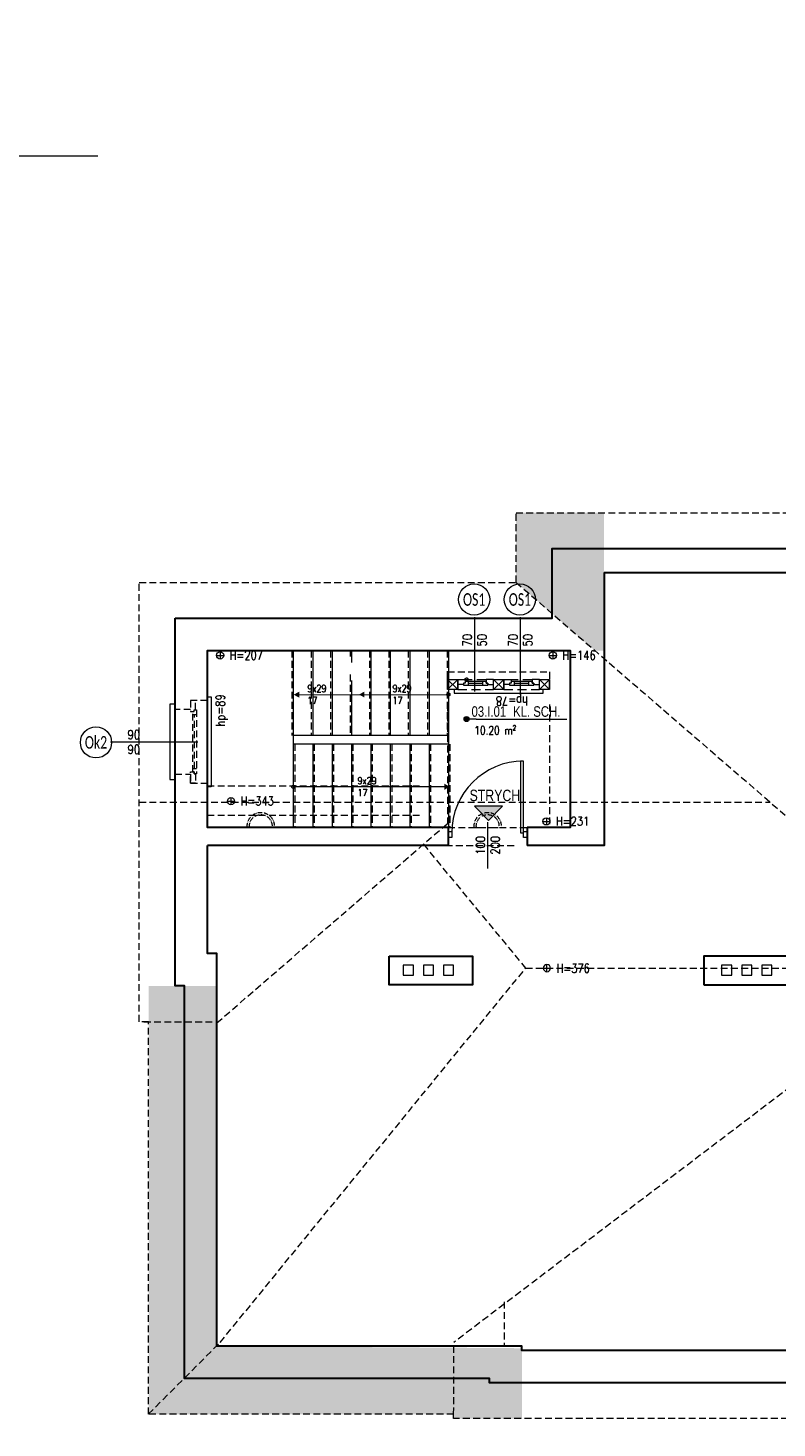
# Model space of a CAD drawing. Header units: millimetres. Extents: x 284606 to 628701, y -213781 to -93475.
# Tile 76 of 102: x 312657 to 313699, y -110158 to -108209. Entities that reach past the tile are written whole.
import ezdxf
from ezdxf.enums import TextEntityAlignment as Align

# ---------------------------------------------------------------- set-up
doc = ezdxf.new("R2010")
doc.units = ezdxf.units.MM
doc.linetypes.add('ACAD_ISO10W100', pattern=[18, 12, -3, 0, -3])
doc.linetypes.add('HIDDEN', pattern=[9.525, 6.35, -3.175])
doc.layers.get('0').update_dxf_attribs({"lineweight": 0})
for name, color, linetype, lineweight in [('!STR_Konstrukcja 0.20', 200, 'Continuous', 20), ('!STR_Konstrukcja 0.30', 64, 'Continuous', 30), ('!STR_Ocieplenie 0.05', 1, 'Continuous', 5), ('!STR_Opisy 0.09', 8, 'Continuous', 9), ('!STR_Przerywana 0.09', 8, 'HIDDEN', 9), ('!STR_Stolarka drzwiowa', 8, 'Continuous', 15), ('!STR_Stolarka okienna', 72, 'Continuous', 15), ('EKO Opisy 0.09', 8, 'Continuous', 9)]:
    doc.layers.add(name, color=color, linetype=linetype, lineweight=lineweight)
for name, color, linetype, lineweight, true_color in [('!STR_Kreskowanie ścian', 7, 'Continuous', 5, 0xa6a6a6), ('!STR_Oświetlenie', 7, 'ACAD_ISO10W100', 5, 0xefb42a), ('!STR_Wentylacja', 7, 'Continuous', 15, 0x3399ff)]:
    doc.layers.add(name, color=color, linetype=linetype, lineweight=lineweight, true_color=true_color)
doc.styles.add('1_50', font='txt', dxfattribs={"width": 0.8})
doc.styles.add('AB_Arial', font='NirmalaS.ttf')
doc.styles.add('EKO 1-10', font='romans.shx', dxfattribs={"width": 0.8, "height": 15})
doc.styles.add('EKO 1-5', font='romans.shx', dxfattribs={"width": 0.8, "height": 10})
doc.styles.add('EKO CM 1-50', font='calibri.ttf', dxfattribs={"width": 0.8, "height": 12.5})

# ---------------------------------------------------------------- blocks, each defined once
blk = doc.blocks.new('wysokosc2')
at = {"ltscale": 2}
for points in [[(-5.1, 0), (5, 0)], [(0, 5.1), (0, -5.1)]]:
    blk.add_lwpolyline(points, dxfattribs=at)
blk.add_circle((0, 0), 5.03, dxfattribs=at)
at = {"ltscale": 2, "style": 'EKO 1-5', "width": 0.8}
blk.add_attdef('WYS', (13.3, -6), '', height=12.5, dxfattribs=at)
blk = doc.blocks.new('NR MIESZ')
h = blk.add_hatch(color=256)
h.dxf.hatch_style = 1
h.paths.add_polyline_path([(-24.5, -24.5), (0, 0), (24.5, -24.5)])
blk.add_lwpolyline([(-24.5, -24.5), (0, 0), (24.5, -24.5), (-24.5, -24.5)])
at = {"ltscale": 1.5, "style": 'AB_Arial', "width": 0.8}
for p in [(-33.2, -50.6), (-33.2, -83)]:
    blk.add_attdef('NR_POM.', p, '', height=20, rotation=0, dxfattribs=at)
blk = doc.blocks.new('*U762')
at = {"layer": '!STR_Opisy 0.09', "linetype": 'Continuous'}
blk.add_line((0, -153.5), (0, -32.2), dxfattribs=at)
at = {"layer": '!STR_Opisy 0.09', "linetype": 'Continuous', "style": 'EKO 1-5', "width": 0.8}
blk.add_attdef('HP=', (21.5, 5.3), '', height=12.5, rotation=180, dxfattribs=at)
at = {"layer": '!STR_Opisy 0.09', "ltscale": 0.7, "style": 'EKO 1-5', "width": 0.8}
blk.add_attdef('WYS', text='', height=12.5, rotation=270, dxfattribs=at).set_placement((-10.5, -121.4), align=Align.MIDDLE_CENTER)
at = {"layer": '!STR_Opisy 0.09', "linetype": 'Continuous', "style": 'EKO 1-5', "width": 0.8}
blk.add_attdef('SZER', text='', height=12.5, rotation=270, dxfattribs=at).set_placement((0, -121.4), align=Align.BOTTOM_CENTER)
blk = doc.blocks.new('*U459')
at = {"ltscale": 0.3}
blk.add_hatch(color=256, dxfattribs=at).paths.add_polyline_path([(-0.9, 50, 1), (6.8, 50, 1)])
at = {"ltscale": 1.5}
blk.add_line((17.6, 50), (154.6, 50), dxfattribs=at)
at = {"ltscale": 0.3}
blk.add_lwpolyline([(17.6, 50), (3, 50)], dxfattribs=at)
blk.add_circle((3, 50), 3.86, dxfattribs=at)
at = {"ltscale": 1.5, "width": 0.8}
for tag, p, height, style in [('NR_POM.', (10.5, 53.4), 16, 'AB_Arial'), ('NAZWA_POMIESZCZENIA', (66.9, 53.4), 16, 'AB_Arial'), ('POSADZKA', (9.1, 4), 12.5, 'EKO 1-5')]:
    blk.add_attdef(tag, p, '', height=height, rotation=0, dxfattribs=dict(at, style=style))
at = {"ltscale": 1.5, "style": 'EKO 1-5', "width": 0.8}
blk.add_attdef('POWIERZCHNIA', text='', height=12.5, rotation=0, dxfattribs=at).set_placement((78.1, 22.9), align=Align.BOTTOM_RIGHT)
blk = doc.blocks.new('*U519')
at = {"layer": '!STR_Opisy 0.09', "linetype": 'Continuous'}
blk.add_line((-50, 14.8), (-50, -49.4), dxfattribs=at)
at = {"layer": '!STR_Stolarka drzwiowa'}
for points in [[(0, 0), (0, 100), (-4.4, 100), (-4.4, 0)], [(-100, -6.2), (-105, -6.2), (-105, 1.8), (-100, 1.8)], [(5, -6.2), (0, -6.2), (0, 1.8), (5, 1.8)]]:
    blk.add_lwpolyline(points, close=True, dxfattribs=at)
blk.add_arc((0, 0), 100, 90, 180, dxfattribs=at)
at = {"layer": '!STR_Opisy 0.09', "linetype": 'Continuous', "style": 'EKO 1-10', "width": 0.8}
blk.add_attdef('SZER', text='', height=12.5, rotation=90, dxfattribs=at).set_placement((-50, -17.3), align=Align.BOTTOM_CENTER)
at = {"layer": '!STR_Opisy 0.09', "ltscale": 0.7, "style": 'EKO 1-10', "width": 0.8}
blk.add_attdef('WYS', text='', height=12.5, rotation=90, dxfattribs=at).set_placement((-39.5, -17.3), align=Align.MIDDLE_CENTER)
blk = doc.blocks.new('*U757')
at = {"layer": '!STR_Opisy 0.09', "linetype": 'Continuous'}
blk.add_line((0, 32.1), (0, -76.1), dxfattribs=at)
at = {"layer": '!STR_Opisy 0.09', "ltscale": 0.7, "style": 'EKO 1-5', "width": 0.8}
blk.add_attdef('WYS', text='', height=12.5, rotation=270, dxfattribs=at).set_placement((-10.5, 0), align=Align.MIDDLE_CENTER)
at = {"layer": '!STR_Opisy 0.09', "linetype": 'Continuous', "style": 'EKO 1-5', "width": 0.8}
blk.add_attdef('SZER', text='', height=12.5, rotation=270, dxfattribs=at).set_placement((0, 0), align=Align.BOTTOM_CENTER)
blk.add_attdef('HP=', (-10.8, -78.3), '', height=12.5, rotation=180, dxfattribs=at)
blk = doc.blocks.new('*U758')
at = {"layer": '!STR_Opisy 0.09', "linetype": 'Continuous'}
blk.add_line((0, 32.1), (0, -71.5), dxfattribs=at)
at = {"layer": '!STR_Opisy 0.09', "ltscale": 0.7, "style": 'EKO 1-5', "width": 0.8}
blk.add_attdef('WYS', text='', height=12.5, rotation=270, dxfattribs=at).set_placement((-10.5, 0), align=Align.MIDDLE_CENTER)
at = {"layer": '!STR_Opisy 0.09', "linetype": 'Continuous', "style": 'EKO 1-5', "width": 0.8}
blk.add_attdef('SZER', text='', height=12.5, rotation=270, dxfattribs=at).set_placement((0, 0), align=Align.BOTTOM_CENTER)
blk.add_attdef('HP=', (-10.8, -60.8), '', height=12.5, rotation=180, dxfattribs=at)
blk = doc.blocks.new('KÓLKO')
at = {"layer": '!STR_Opisy 0.09'}
blk.add_circle((0, -15.5), 15.5, dxfattribs=at)
at = {"layer": '!STR_Opisy 0.09', "style": 'EKO 1-10', "width": 0.8}
blk.add_attdef('NR', text='', height=15, dxfattribs=at).set_placement((0, -15.5), align=Align.MIDDLE_CENTER)
blk = doc.blocks.new('plafon')
at = {"layer": '!STR_Oświetlenie', "linetype": 'ACAD_ISO10W100', "lineweight": 5, "ltscale": 0.5}
blk.add_line((-18.7, 0), (18.7, 0), dxfattribs=at)
for radius, start, end in [(18.8, 173.9141, 6.0859), (15.8, 172.755, 7.245)]:
    blk.add_arc((0, -2), radius, start, end, dxfattribs=at)

msp = doc.modelspace()

# ---------------------------------------------------------------- hatches: boundary and pattern name
at = {"layer": '!STR_Kreskowanie ścian', "ltscale": 1.5}
h = msp.add_hatch(dxfattribs=at)
h.set_pattern_fill('AR-B88', color=8, scale=0.1, angle=90)
h.set_pattern_definition([(90, (25876.741, -844.547), (-20.32, 1e-15), []), (180, (25876.741, -844.547), (-20.32, -10.16), [20.32, -20.32])])
h.paths.add_polyline_path([(312874.8, -109542.4), (312861.8, -109542.4), (312824.8, -109542.4), (312824.8, -110138.3), (312874.8, -110088.3)])
h.paths.add_polyline_path([(312919.8, -109542.4), (312874.8, -109542.4), (312874.8, -110088.3), (312919.8, -110043.3)])
h.paths.add_polyline_path([(313344.6, -110094.7), (313299.6, -110094.7), (313299.6, -110088.7), (313299.5, -110088.7), (313249.5, -110138.7), (313249.5, -110144.7), (313344.6, -110144.7)])
h.paths.add_polyline_path([(313344.6, -110049.7), (313344.6, -110043.7), (313344.5, -110046.7), (313299.5, -110088.7), (313299.6, -110088.7), (313299.6, -110094.7), (313344.6, -110094.7)])
h.paths.add_polyline_path([(314767.2, -108946.8), (314722.2, -108991.8), (314722.2, -110043.7), (314767.2, -110088.7)])
h.paths.add_polyline_path([(314817.1, -108896.9), (314767.2, -108946.8), (314767.2, -110088.7), (314817.1, -110138.7)])
h.paths.add_polyline_path([(313386.4, -108933.8), (313458.8, -108933.8), (313458.8, -108883.8), (313336.3, -108883.8), (313336.3, -108980.7), (313386.4, -109024)])
h.paths.add_polyline_path([(313458.8, -108933.8), (313386.4, -108933.8), (313386.4, -109024), (313446.2, -109075.8), (313458.8, -109075.8)])
h.paths.add_polyline_path([(314288.8, -108946.8), (314288.8, -108946.8), (314288.8, -108933.8), (314201.8, -108933.8), (314201.8, -108978.8), (314201.8, -108978.8), (314201.8, -108993.5), (314231.8, -108991.7), (314231.8, -108991.7)])
h.paths.add_polyline_path([(314338.8, -108896.8), (314338.8, -108883.8), (314201.8, -108883.8), (314201.8, -108933.8), (314288.8, -108933.8), (314288.8, -108946.8), (314288.8, -108946.8)])
h.paths.add_polyline_path([(314231.8, -108991.7), (314201.8, -108968.7), (314201.8, -109020.3), (314201.8, -109103.2), (314201.8, -109016.5), (314231.8, -108991.5)])
h.paths.add_polyline_path([(314111.6, -109256.7), (314111.6, -109221.8)])
h.paths.add_polyline_path([(312927.2, -109242.5), (312927.2, -109188.4)])
h.paths.add_polyline_path([(314478.7, -109265.4), (314478.7, -109227.6)])
h.paths.add_polyline_path([(313801.6, -110021), (313840, -110021)])
h = msp.add_hatch(dxfattribs=at)
h.set_pattern_fill('AR-B88', color=8, scale=0.1)
h.set_pattern_definition([(0, (25876.741, -844.547), (0, 20.32), []), (90, (25876.741, -844.547), (-10.16, 20.32), [20.32, -20.32])])
h.paths.add_polyline_path([(313344.5, -110046.7), (312919.4, -110043.7), (312874.8, -110088.3), (312874.8, -110088.7), (313299.5, -110088.7)])
h.paths.add_polyline_path([(313299.5, -110088.7), (312874.4, -110088.7), (312824.8, -110138.3), (312824.8, -110138.7), (313249.5, -110138.7)])
h.paths.add_polyline_path([(314296, -110078.1), (314342, -110088.7), (314342, -110107.7), (313848.8, -110107.7), (313792.8, -110107.7), (313882.8, -110107.7), (313882.8, -110157.7), (314298.1, -110157.7), (314298.1, -110107.7)])
h.paths.add_polyline_path([(314767.2, -110088.7), (314296, -110078.1), (314391.9, -110138.7), (314817.1, -110138.7), (314817.1, -110138.7)])
h.paths.add_polyline_path([(314722.2, -110043.7), (314296.9, -110043.7), (314296, -110078.1), (314767.2, -110088.7)])
h.paths.add_polyline_path([(314817.1, -108896.9), (314817.1, -108896.8), (314338.8, -108896.8), (314288.8, -108946.8), (314767.2, -108946.8)])
h.paths.add_polyline_path([(314767.2, -108946.8), (314288.8, -108946.8), (314231.8, -108991.7), (314722.2, -108991.8)])
at = {"layer": '!STR_Opisy 0.09', "linetype": 'Continuous'}
h = msp.add_hatch(color=8, dxfattribs=at)
h.dxf.hatch_style = 1
h.paths.add_polyline_path([(313034.4, -109132.8), (313026.8, -109137), (313034.4, -109137)])
h.paths.add_polyline_path([(313034.4, -109137), (313026.8, -109137), (313034.4, -109141.1)])
h = msp.add_hatch(color=8, dxfattribs=at)
h.dxf.hatch_style = 1
h.paths.add_polyline_path([(313125.3, -109132.6), (313117.7, -109136.8), (313125.3, -109136.8)])
h.paths.add_polyline_path([(313125.3, -109136.8), (313117.7, -109136.8), (313125.3, -109141)])
h = msp.add_hatch(color=8, dxfattribs=at)
h.dxf.hatch_style = 1
h.paths.add_polyline_path([(313236.6, -109261), (313244.2, -109265.2), (313236.6, -109265.2)])
h.paths.add_polyline_path([(313236.6, -109265.2), (313244.2, -109265.2), (313236.6, -109269.3)])

# ---------------------------------------------------------------- linework, layer by layer
at = {"layer": '!STR_Konstrukcja 0.20', "color": 8, "ltscale": 1.5}
for p, q in [((313026.2, -109075.7), (313026.2, -109193.7)), ((313053.2, -109075.7), (313053.2, -109193.7)), ((313080.2, -109075.7), (313080.2, -109193.7)), ((313107.2, -109075.7), (313107.2, -109092.3)), ((313134.2, -109075.7), (313134.2, -109193.7)), ((313161.2, -109075.7), (313161.2, -109193.7)), ((313188.2, -109075.7), (313188.2, -109193.7)), ((313215.2, -109075.7), (313215.2, -109193.7)), ((313242.2, -109075.7), (313242.2, -109193.7)), ((313107.2, -109117.4), (313107.2, -109193.7)), ((313242.2, -109193.7), (313026.2, -109193.7)), ((313026.2, -109193.7), (313026.2, -109321.7)), ((313242.2, -109205.7), (313026.2, -109205.7)), ((313053.2, -109205.7), (313053.2, -109321.7)), ((313080.2, -109205.7), (313080.2, -109321.7)), ((313107.2, -109205.7), (313107.2, -109321.7)), ((313134.2, -109205.7), (313134.2, -109321.7)), ((313161.2, -109205.7), (313161.2, -109321.7)), ((313188.2, -109205.7), (313188.2, -109321.7)), ((313215.2, -109205.7), (313215.2, -109321.7)), ((313242.2, -109193.7), (313242.2, -109321.7))]:
    msp.add_line(p, q, dxfattribs=at)
at = {"layer": '!STR_Konstrukcja 0.20', "color": 8, "linetype": 'Continuous', "lineweight": 15}
for points in [[(312906.7, -109145.2), (312906.7, -109140.2), (312911.7, -109140.2), (312911.7, -109265.2), (312906.7, -109265.2), (312906.7, -109260.2)], [(313255, -109129.7), (313250, -109129.7), (313250, -109134.7), (313310, -109134.7)], [(313310, -109134.7), (313374, -109134.7), (313374, -109129.7), (313369, -109129.7)], [(312861.7, -109157.7), (312861.7, -109150.2), (312854.2, -109150.2), (312854.2, -109255.2), (312861.7, -109255.2), (312861.7, -109247.7)]]:
    msp.add_lwpolyline(points, dxfattribs=at)
at = {"layer": '!STR_Konstrukcja 0.20', "color": 253, "linetype": 'Continuous', "lineweight": 15, "true_color": 0x999999}
for points in [[(313310, -109129.7), (313305, -109129.7)], [(313319, -109129.7), (313310, -109129.7)]]:
    msp.add_lwpolyline(points, dxfattribs=at)
at = {"layer": '!STR_Konstrukcja 0.30', "color": 8, "ltscale": 1.5}
for p, q in [((313241.7, -109321.7), (313241.7, -109346.7)), ((313351.7, -109321.7), (313351.7, -109346.7))]:
    msp.add_line(p, q, dxfattribs=at)
for points in [[(312861.7, -109030.7), (313386.3, -109030.7), (313386.3, -108933.7), (313747.6, -108933.7)], [(313458.7, -108966.7), (313458.7, -109346.7), (313351.7, -109346.7)], [(313458.7, -108966.7), (313747.6, -108966.7)], [(313764.7, -110094.7), (313299.5, -110094.7), (313299.5, -110088.7), (312874.7, -110088.7), (312874.7, -109542.3), (312861.7, -109542.3), (312861.7, -109030.7)], [(313242.2, -109321.7), (312906.7, -109321.7), (312906.7, -109075.7), (313411.7, -109075.7), (313411.7, -109321.7), (313351.7, -109321.7)], [(312906.7, -109321.7), (312906.7, -109075.7), (313411.7, -109075.7)], [(313241.7, -109346.7), (312906.7, -109346.7)], [(313792.7, -110049.7), (313344.5, -110049.7), (313344.5, -110043.7), (312919.7, -110043.7), (312919.7, -109497.3), (312906.7, -109497.3), (312906.7, -109346.7)]]:
    msp.add_lwpolyline(points, dxfattribs=at)
for points in [[(313159.7, -109500.9), (313275.7, -109500.9), (313275.7, -109541), (313159.7, -109541)], [(313597.7, -109541), (313752.2, -109541), (313752.2, -109501), (313597.7, -109501)]]:
    msp.add_lwpolyline(points, close=True, dxfattribs=at)
at = {"layer": '!STR_Ocieplenie 0.05', "color": 253, "ltscale": 1.5, "true_color": 0x999999}
for points in [[(313241, -109115.9), (313255, -109115.9), (313255, -109129.9), (313241, -109129.9)], [(313305, -109115.7), (313319, -109115.7), (313319, -109129.7), (313305, -109129.7)], [(313369, -109115.7), (313383, -109115.7), (313383, -109129.7), (313369, -109129.7)]]:
    msp.add_lwpolyline(points, close=True, dxfattribs=at)
for points in [[(313241, -109115.9), (313255, -109129.9), (313255, -109115.9), (313241, -109129.9)], [(313305, -109115.7), (313319, -109129.7), (313319, -109115.7), (313305, -109129.7)], [(313369, -109115.7), (313383, -109129.7), (313383, -109115.7), (313369, -109129.7)]]:
    msp.add_lwpolyline(points, dxfattribs=at)
at = {"layer": '!STR_Opisy 0.09', "color": 8, "ltscale": 1.5}
msp.add_lwpolyline([(311324.6, -108386.9), (312754.2, -108386.9)], dxfattribs=at)
at = {"layer": '!STR_Opisy 0.09', "color": 8, "linetype": 'Continuous'}
for points in [[(313028.8, -109137), (313244.2, -109136.8)], [(313242.2, -109265.2), (313026.2, -109265.2)]]:
    msp.add_lwpolyline(points, dxfattribs=at)
at = {"layer": '!STR_Opisy 0.09', "color": 253, "linetype": 'HIDDEN', "ltscale": 2, "true_color": 0x999999}
msp.add_circle((313267.4, -109115.9), 2.17, dxfattribs=at)
at = {"layer": '!STR_Opisy 0.09', "color": 8, "linetype": 'HIDDEN', "ltscale": 2}
for centre in [(313242.2, -109136.8), (313242.2, -109136.8), (313026.2, -109265.2)]:
    msp.add_circle(centre, 2.17, dxfattribs=at)
at = {"layer": '!STR_Przerywana 0.09', "color": 8, "ltscale": 1.5}
for p, q in [((313024.2, -109075.7), (313024.2, -109193.7)), ((313051.2, -109075.7), (313051.2, -109193.7)), ((313078.2, -109075.7), (313078.2, -109193.7)), ((313105.2, -109075.7), (313105.2, -109083.9)), ((313132.2, -109075.7), (313132.2, -109193.7)), ((313159.2, -109075.7), (313159.2, -109193.7)), ((313186.2, -109075.7), (313186.2, -109193.7)), ((313213.2, -109075.7), (313213.2, -109193.7)), ((313240.2, -109075.7), (313240.2, -109193.7)), ((313105.2, -109109), (313105.2, -109193.7)), ((313241, -109150.7), (313241, -109318.7)), ((313383, -109150.7), (313383, -109318.7)), ((313028.2, -109205.7), (313028.2, -109321.7)), ((313055.2, -109205.7), (313055.2, -109321.7)), ((313082.2, -109205.7), (313082.2, -109321.7)), ((313109.2, -109205.7), (313109.2, -109321.7)), ((313136.2, -109205.7), (313136.2, -109321.7)), ((313163.2, -109205.7), (313163.2, -109321.7)), ((313190.2, -109205.7), (313190.2, -109321.7)), ((313217.2, -109205.7), (313217.2, -109321.7)), ((313244.2, -109205.7), (313244.2, -109321.7)), ((312906.7, -109264), (313205.2, -109264)), ((312811.7, -109286.5), (313689.8, -109286.5)), ((312906.7, -109304.5), (313205.2, -109304.5)), ((313241.7, -109321.7), (313351.7, -109321.7)), ((313224, -109346.7), (313334, -109346.7)), ((313349.6, -109517.7), (314292.1, -109517.7)), ((312818.2, -109592.3), (312921.7, -109592.3)), ((313820.7, -109604.9), (313249.5, -110038.7)), ((313319.7, -109982.1), (313319.7, -110043.7)), ((313249.4, -110138.7), (313249.5, -110038.7))]:
    msp.add_line(p, q, dxfattribs=at)
msp.add_lwpolyline([(312811.7, -108980.7), (313336.2, -108980.7), (313336.2, -108883.7), (314338.7, -108883.7), (314338.7, -108896.7), (314817, -108896.7), (314817, -110138.7), (314391.8, -110138.7), (314391.8, -110157.7), (313714.7, -110157.7), (313714.7, -110144.7), (313249.4, -110144.7), (313249.4, -110138.7), (312824.7, -110138.7), (312824.7, -109592.3), (312811.7, -109592.3)], close=True, dxfattribs=at)
for points in [[(313336.3, -108980.7), (313837.5, -109414.3)], [(313241, -109115.9), (313241, -109105.3), (313383, -109105.3), (313383, -109115.7)], [(312906.7, -109145.2), (312883.2, -109145.2), (312883.2, -109157.7), (312861.7, -109157.7)], [(312890.2, -109145.2), (312883.2, -109145.2), (312883.2, -109160.6), (312888.3, -109160.6), (312888.3, -109158.1), (312890.2, -109158.1), (312890.2, -109145.2)], [(312906.7, -109145.2), (312906.7, -109260.2)], [(312861.7, -109157.7), (312861.7, -109247.7)], [(312891.3, -109247.1), (312888.3, -109247.1), (312888.3, -109244.6), (312886.2, -109244.6), (312886.2, -109160.6), (312888.3, -109160.6), (312888.3, -109158.1), (312891.3, -109158.1), (312891.3, -109247.1)], [(312886.2, -109164.7), (312891.3, -109164.7)], [(312888.7, -109240.2), (312888.7, -109164.7)], [(312890.2, -109260.2), (312883.2, -109260.2), (312883.2, -109244.6), (312888.3, -109244.6), (312888.3, -109247.1), (312890.2, -109247.1), (312890.2, -109260.2)], [(312891.3, -109240.2), (312886.2, -109240.2)], [(312861.7, -109247.7), (312883.2, -109247.7), (312883.2, -109260.2), (312906.7, -109260.2)], [(312919.8, -109593.9), (313244.2, -109313.3)], [(313207.2, -109345.3), (313349.6, -109517.7)], [(312824.3, -110138.7), (312924.3, -110038.7), (313349.6, -109517.7)]]:
    msp.add_lwpolyline(points, dxfattribs=at)
at = {"layer": '!STR_Przerywana 0.09', "color": 253, "ltscale": 2, "true_color": 0x999999}
for points in [[(313262.5, -109115.7), (313297.5, -109115.7)], [(313326.5, -109115.7), (313361.5, -109115.7)], [(313255, -109129.7), (313305, -109129.7)], [(313319, -109129.7), (313369, -109129.7)]]:
    msp.add_lwpolyline(points, dxfattribs=at)
at = {"layer": '!STR_Stolarka okienna', "color": 253, "ltscale": 0.3, "true_color": 0x999999}
for points in [[(313255, -109122.8), (313255, -109115.7), (313265.4, -109115.7), (313265.4, -109120.9), (313262.9, -109120.9), (313262.9, -109122.8), (313255, -109122.8)], [(313297, -109123.9), (313297, -109120.9), (313294.5, -109120.9), (313294.5, -109118.7), (313265.4, -109118.7), (313265.4, -109120.9), (313262.9, -109120.9), (313262.9, -109123.9), (313297, -109123.9)], [(313269.5, -109118.7), (313269.5, -109123.9)], [(313290, -109121.3), (313269.5, -109121.3)], [(313290, -109123.9), (313290, -109118.7)], [(313305, -109122.8), (313305, -109115.7), (313294.5, -109115.7), (313294.5, -109120.9), (313297, -109120.9), (313297, -109122.8), (313305, -109122.8)], [(313319, -109122.8), (313319, -109115.7), (313329.4, -109115.7), (313329.4, -109120.9), (313326.9, -109120.9), (313326.9, -109122.8), (313319, -109122.8)], [(313361, -109123.9), (313361, -109120.9), (313358.5, -109120.9), (313358.5, -109118.7), (313329.4, -109118.7), (313329.4, -109120.9), (313326.9, -109120.9), (313326.9, -109123.9), (313361, -109123.9)], [(313333.5, -109118.7), (313333.5, -109123.9)], [(313354, -109121.3), (313333.5, -109121.3)], [(313354, -109123.9), (313354, -109118.7)], [(313369, -109122.8), (313369, -109115.7), (313358.5, -109115.7), (313358.5, -109120.9), (313361, -109120.9), (313361, -109122.8), (313369, -109122.8)]]:
    msp.add_lwpolyline(points, dxfattribs=at)
at = {"layer": '!STR_Wentylacja', "color": 8, "ltscale": 1.5}
for points in [[(313179.3, -109513.4), (313179.3, -109527.4), (313193.3, -109527.4), (313193.3, -109513.4)], [(313207.3, -109513.4), (313207.3, -109527.4), (313221.3, -109527.4), (313221.3, -109513.4)], [(313235.3, -109513.4), (313235.3, -109527.4), (313249.3, -109527.4), (313249.3, -109513.4)], [(313622.4, -109513.4), (313622.4, -109527.4), (313636.4, -109527.4), (313636.4, -109513.4)], [(313650.4, -109513.4), (313650.4, -109527.4), (313664.4, -109527.4), (313664.4, -109513.4)], [(313678.4, -109513.4), (313678.4, -109527.4), (313692.4, -109527.4), (313692.4, -109513.4)]]:
    msp.add_lwpolyline(points, close=True, dxfattribs=at)

# ---------------------------------------------------------------- block references
at = {"layer": '!STR_Konstrukcja 0.30', "color": 8, "ltscale": 1.5}
ref = msp.add_blockref('*U758', (313278.3, -109061.2), dxfattribs=dict(at, xscale=-1))
ref.add_attrib('SZER', '70', dxfattribs={"layer": '!STR_Opisy 0.09', "linetype": 'Continuous', "height": 12.5, "rotation": 90, "style": 'EKO 1-5', "width": 0.8}).set_placement((313278.3, -109061.2), align=Align.BOTTOM_CENTER)
ref.add_attrib('WYS', '50', dxfattribs={"layer": '!STR_Opisy 0.09', "ltscale": 0.7, "height": 12.5, "rotation": 90, "style": 'EKO 1-5', "width": 0.8}).set_placement((313288.8, -109061.2), align=Align.MIDDLE_CENTER)
ref = msp.add_blockref('*U757', (313342, -109061.2), dxfattribs=dict(at, xscale=-1))
ref.add_attrib('SZER', '70', dxfattribs={"layer": '!STR_Opisy 0.09', "linetype": 'Continuous', "height": 12.5, "rotation": 90, "style": 'EKO 1-5', "width": 0.8}).set_placement((313342, -109061.2), align=Align.BOTTOM_CENTER)
ref.add_attrib('WYS', '50', dxfattribs={"layer": '!STR_Opisy 0.09', "ltscale": 0.7, "height": 12.5, "rotation": 90, "style": 'EKO 1-5', "width": 0.8}).set_placement((313352.6, -109061.2), align=Align.MIDDLE_CENTER)
ref.add_attrib('HP=', 'hp=78', (313352.8, -109139.5), dxfattribs={"layer": '!STR_Opisy 0.09', "linetype": 'Continuous', "height": 12.5, "rotation": 180, "style": 'EKO 1-5', "width": 0.8})
ref = msp.add_blockref('*U762', (312925.5, -109202.7), dxfattribs=dict(at, xscale=-1, rotation=270))
ref.add_attrib('SZER', '90', dxfattribs={"layer": '!STR_Opisy 0.09', "linetype": 'Continuous', "height": 12.5, "rotation": 360, "style": 'EKO 1-5', "width": 0.8}).set_placement((312804.2, -109202.7), align=Align.BOTTOM_CENTER)
ref.add_attrib('WYS', '90', dxfattribs={"layer": '!STR_Opisy 0.09', "ltscale": 0.7, "height": 12.5, "rotation": 360, "style": 'EKO 1-5', "width": 0.8}).set_placement((312804.2, -109213.2), align=Align.MIDDLE_CENTER)
ref.add_attrib('HP=', 'hp=89', (312930.8, -109181.1), dxfattribs={"layer": '!STR_Opisy 0.09', "linetype": 'Continuous', "height": 12.5, "rotation": 90, "style": 'EKO 1-5', "width": 0.8})
at = {"layer": '!STR_Ocieplenie 0.05', "color": 8, "xscale": -1, "rotation": 180}
for p in [(312980.9, -109321.7), (313296.7, -109321.7)]:
    msp.add_blockref('plafon', p, dxfattribs=at)
at = {"layer": '!STR_Opisy 0.09', "color": 8}
for p, values in [((312924.3, -109082.3), {'WYS': 'H=207'}), ((313387.4, -109082.3), {'WYS': 'H=146'}), ((312939.5, -109285.1), {'WYS': 'H=343'}), ((313378.4, -109313.3), {'WYS': 'H=231'})]:
    msp.add_blockref('wysokosc2', p, dxfattribs=at).add_auto_attribs(values)
ref = msp.add_blockref('*U459', (313264.6, -109217), dxfattribs=dict(at, xscale=0.9199999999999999, yscale=0.9199999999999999, zscale=0.9199999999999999))
ref.add_attrib('NAZWA_POM', 'KL. SCH.', (313332.2, -109167.8), dxfattribs={"layer": '0', "ltscale": 1.5, "height": 14.72, "rotation": 0, "style": 'AB_Arial', "width": 0.8})
ref.add_attrib('NUMER_POM', '03.I.01', (313274.3, -109167.8), dxfattribs={"layer": '0', "ltscale": 1.5, "height": 14.72, "rotation": 0, "style": 'AB_Arial', "width": 0.8})
ref.add_attrib('R-SURF', '10.20 m²', dxfattribs={"layer": '0', "ltscale": 1.5, "height": 11.5, "rotation": 0, "style": 'EKO 1-5', "width": 0.8}).set_placement((313336.4, -109195.9), align=Align.BOTTOM_RIGHT)
ref = msp.add_blockref('NR MIESZ', (313297.9, -109312), dxfattribs=dict(at, xscale=-0.8, yscale=0.8, zscale=0.8, rotation=180))
ref.add_attrib('NR_POM.', 'STRYCH', (313271.6, -109285.2), dxfattribs={"layer": '0', "ltscale": 1.5, "height": 16, "rotation": 360, "style": 'AB_Arial', "width": 0.8})
ref = msp.add_blockref('wysokosc2', (313379.3, -109517.6), dxfattribs=dict(at, xscale=-1, rotation=180))
ref.add_attrib('WYS', 'H=376', (313392.6, -109524.1), dxfattribs={"layer": '0', "ltscale": 2, "height": 12.5, "style": 'EKO 1-5', "width": 0.8})
at = {"layer": '!STR_Stolarka drzwiowa', "color": 8, "ltscale": 0.3}
msp.add_blockref('*U519', (313346.7, -109329.4), dxfattribs=at).add_auto_attribs({'WYS': '200', 'SZER': '100'})
at = {"layer": 'EKO Opisy 0.09', "color": 8}
ref = msp.add_blockref('KÓLKO', (313277.9, -108982.8), dxfattribs=dict(at, xscale=1.4, yscale=1.4, zscale=1.4))
ref.add_attrib('NR', 'OS1', dxfattribs={"height": 17.5, "style": 'EKO CM 1-50', "width": 0.7}).set_placement((313277.9, -109004.5), align=Align.MIDDLE_CENTER)
ref = msp.add_blockref('KÓLKO', (313341.6, -108982.8), dxfattribs=dict(at, xscale=1.4, yscale=1.4, zscale=1.4))
ref.add_attrib('NR', 'OS1', dxfattribs={"height": 17.5, "style": 'EKO CM 1-50', "width": 0.7}).set_placement((313341.6, -109004.5), align=Align.MIDDLE_CENTER)
ref = msp.add_blockref('KÓLKO', (312751.6, -109181.7), dxfattribs=dict(at, xscale=1.4, yscale=1.4, zscale=1.4))
ref.add_attrib('NR', 'Ok2', dxfattribs={"height": 17.5, "style": 'EKO CM 1-50', "width": 0.7}).set_placement((312751.6, -109203.4), align=Align.MIDDLE_CENTER)

# ---------------------------------------------------------------- texts
at = {"layer": '!STR_Opisy 0.09', "color": 8, "ltscale": 1.5, "insert": (311730.7, -108211.7), "char_height": 150, "attachment_point": 1, "style": '1_50'}
msp.add_mtext_dynamic_manual_height_columns('PODDASZE', width=2231.725, gutter_width=453.6, heights=[120.4], dxfattribs=at)
at = {"layer": '!STR_Opisy 0.09', "color": 8, "ltscale": 2, "char_height": 10, "attachment_point": 7, "style": 'EKO 1-5'}
for insert in [(313045.8, -109150), (313164.4, -109150), (313115.7, -109278.3)]:
    msp.add_mtext_dynamic_manual_height_columns('9x29\\P17', width=22.033, gutter_width=12.5, heights=[0], dxfattribs=dict(at, insert=insert))

doc.saveas('drawing.dxf')
